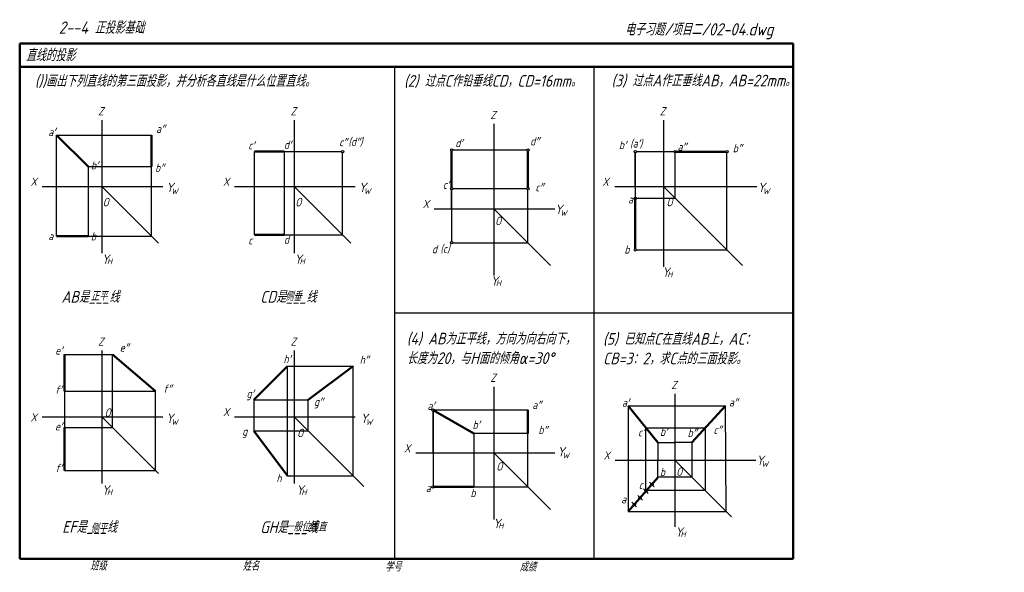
# Model space of a CAD drawing. Header units: millimetres. Extents: x 79 to 499, y 66 to 302.
import ezdxf

# ---------------------------------------------------------------- set-up
doc = ezdxf.new("R2010")
doc.units = ezdxf.units.MM
doc.header["$LTSCALE"] = 0.7
doc.header["$PDMODE"] = 35
doc.header["$PDSIZE"] = -1
for name, color, linetype, lineweight in [('文字层', 227, 'Continuous', 20), ('答案层', 1, 'Continuous', 25), ('粗实线层', 7, 'Continuous', 50)]:
    doc.layers.add(name, color=color, linetype=linetype, lineweight=lineweight)
doc.layers.add('细实线层', color=7, linetype='Continuous')
doc.styles.add('工程字体（斜）', font='gbeitc.shx', dxfattribs={"bigfont": 'gbcbig.shx'})
doc.styles.add('工程斜体', font='gbeitc.shx', dxfattribs={"bigfont": 'gbcbig.shx'})

msp = doc.modelspace()

# ---------------------------------------------------------------- linework, layer by layer
at = {"layer": '答案层'}
for p, q in [((94.68, 252.88), (135.19, 252.88)), ((191.73, 245.92), (216.2, 245.92)), ((216.7, 210.36), (216.7, 245.42)), ((295.25, 246.56), (263.72, 246.56)), ((380.67, 203.94), (380.67, 245.29)), ((108.08, 239.48), (135.19, 239.48)), ((135.19, 209.76), (135.19, 239.48)), ((263.72, 230.06), (295.25, 230.06)), ((295.75, 206.96), (295.75, 229.56)), ((191.73, 210.36), (216.7, 210.36)), ((108.08, 209.76), (135.19, 209.76)), ((263.72, 206.96), (295.75, 206.96)), ((342.06, 203.94), (380.67, 203.94)), ((98.08, 159.28), (118.54, 159.28)), ((118.54, 128.04), (118.54, 159.28)), ((193.12, 154.3), (221.19, 154.3)), ((221.19, 107.5), (221.19, 154.3)), ((98.08, 143.6), (136.8, 143.6)), ((136.8, 109.78), (136.8, 143.6)), ((178.75, 139.93), (202, 139.93)), ((202, 126.7), (202, 139.93)), ((255.81, 135.57), (295.75, 135.57)), ((98.08, 128.04), (118.54, 128.04)), ((178.75, 126.7), (202, 126.7)), ((346.14, 100.92), (346.14, 127.9)), ((346.14, 127.9), (371.47, 127.9)), ((371.47, 127.9), (371.47, 101.11)), ((295.75, 125.51), (272.63, 125.51)), ((272.63, 125.51), (272.63, 102.71)), ((295.75, 102.71), (295.75, 125.51)), ((98.08, 109.78), (136.8, 109.78)), ((193.12, 107.5), (221.19, 107.5)), ((255.31, 102.71), (295.75, 102.71)), ((371.47, 101.11), (346.14, 101.11))]:
    msp.add_line(p, q, dxfattribs=at)
at = {"layer": '答案层', "lineweight": 50}
for p, q in [((135.19, 239.48), (135.19, 252.88)), ((263.22, 230.56), (263.22, 246.06)), ((295.75, 230.56), (295.75, 246.06)), ((358.67, 245.79), (380.17, 245.79)), ((341.56, 225.94), (341.56, 204.44)), ((118.54, 159.28), (136.8, 143.6)), ((202, 139.93), (221.19, 154.3)), ((255.31, 135.51), (272.63, 125.51)), ((295.75, 135.57), (295.75, 125.51)), ((255.81, 102.71), (272.63, 102.71))]:
    msp.add_line(p, q, dxfattribs=at)
at = {"layer": '答案层', "ltscale": 0.5}
for centre in [(216.7, 245.92), (263.22, 246.56), (295.75, 246.56), (380.67, 245.79), (295.75, 230.06), (341.56, 203.94)]:
    msp.add_circle(centre, 0.5, dxfattribs=at)
at = {"layer": '答案层'}
for p in [(346.14, 100.92), (348.65, 103.8), (343.63, 98.04), (341.12, 95.16)]:
    msp.add_point(p, dxfattribs=at)
at = {"layer": '粗实线层', "color": 7, "ltscale": 0.5}
for p, q in [((408.91, 292.03), (78.91, 292.03)), ((78.91, 292.03), (78.91, 282.03)), ((408.91, 282.03), (408.91, 292.03)), ((78.91, 282.03), (78.91, 72.03)), ((238.88, 282.03), (78.91, 282.03)), ((408.91, 282.03), (238.88, 282.03)), ((408.91, 72.03), (408.91, 282.03)), ((108.08, 239.48), (94.68, 252.88)), ((191.73, 245.92), (179.08, 245.92)), ((191.73, 210.36), (179.08, 210.36)), ((108.08, 209.76), (94.68, 209.76)), ((98.08, 159.28), (98.08, 143.6)), ((193.12, 154.3), (178.75, 139.93)), ((351.15, 121.63), (338.62, 137.31)), ((380.11, 137.31), (365.71, 121.63)), ((98.08, 128.04), (98.08, 109.78)), ((178.75, 126.7), (193.12, 107.5)), ((351.15, 106.68), (338.62, 92.28)), ((78.91, 72.03), (408.91, 72.03))]:
    msp.add_line(p, q, dxfattribs=at)
at = {"layer": '细实线层', "color": 7, "ltscale": 0.5}
for p, q in [((238.88, 282.03), (238.88, 72.03)), ((113.91, 259.29), (113.91, 202.55)), ((196.03, 259.29), (196.03, 202.55)), ((281.22, 257.7), (281.22, 193)), ((353.58, 259.29), (353.58, 196.68)), ((94.68, 209.76), (94.68, 252.88)), ((179.08, 210.36), (179.08, 245.92)), ((191.73, 245.92), (191.73, 210.36)), ((341.56, 231.04), (341.56, 245.29)), ((341.56, 245.29), (341.56, 226.44)), ((358.17, 245.79), (342.06, 245.79)), ((358.67, 225.94), (358.67, 245.29)), ((108.08, 239.48), (108.08, 209.76)), ((88.49, 231.04), (139.99, 231.04)), ((113.91, 231.04), (138.09, 206.85)), ((170.61, 231.04), (222.11, 231.04)), ((196.03, 231.04), (220.21, 206.85)), ((263.22, 221.48), (263.22, 229.56)), ((263.22, 229.56), (263.22, 207.46)), ((332.9, 231.04), (393.39, 231.04)), ((353.58, 231.04), (387.36, 197.26)), ((342.06, 225.94), (358.67, 225.94)), ((255.81, 221.48), (307.31, 221.48)), ((281.22, 221.48), (305.41, 197.3)), ((113.91, 160.93), (113.91, 104.18)), ((196.03, 160.93), (196.03, 104.18)), ((193.12, 107.5), (193.12, 154.3)), ((98.08, 143.6), (98.08, 128.04)), ((281.22, 145.49), (281.22, 88.74)), ((178.75, 139.93), (178.75, 126.7)), ((358.43, 142.41), (358.43, 85.67)), ((255.31, 117.23), (255.31, 135.01)), ((255.31, 135.01), (255.31, 103.21)), ((338.62, 137.31), (380.11, 137.31)), ((338.62, 137.31), (338.62, 92.28)), ((88.49, 132.67), (139.99, 132.67)), ((113.91, 132.67), (138.09, 108.49)), ((170.61, 132.67), (222.11, 132.67)), ((196.03, 132.67), (225.8, 102.9)), ((351.15, 121.63), (358.43, 121.63)), ((351.15, 121.63), (351.15, 114.15)), ((365.71, 121.63), (358.43, 121.63)), ((365.71, 121.63), (365.71, 106.87)), ((247.9, 117.23), (307.31, 117.23)), ((281.22, 117.23), (305.41, 93.04)), ((333.02, 114.15), (393.08, 114.15)), ((351.15, 106.68), (351.15, 114.15)), ((358.43, 114.15), (382.62, 89.97)), ((365.71, 106.87), (351.15, 106.87))]:
    msp.add_line(p, q, dxfattribs=at)
at = {"layer": '细实线层', "color": 7}
for p, q in [((323.89, 282.03), (323.89, 72.03)), ((238.88, 177.03), (408.91, 177.03)), ((380.31, 92.28), (380.11, 137.31)), ((338.62, 92.28), (380.31, 92.28))]:
    msp.add_line(p, q, dxfattribs=at)
at = {"layer": '细实线层', "color": 7, "ltscale": 0.5}
for centre in [(341.56, 245.79), (358.67, 245.79), (263.22, 230.06), (341.56, 225.94), (263.22, 206.96), (255.31, 135.51), (255.31, 102.71)]:
    msp.add_circle(centre, 0.5, dxfattribs=at)

# ---------------------------------------------------------------- texts
at = {"layer": '文字层', "color": 7, "style": '工程字体（斜）'}
for s, p in [('班级', (108.94, 67.06)), ('姓名', (174.03, 67.04)), ('学号', (234.8, 66.66)), ('成绩', (292.23, 66.66))]:
    msp.add_text(s, height=3.5, dxfattribs=at).set_placement(p)
at = {"layer": '答案层', "char_height": 3.5, "attachment_point": 1, "style": '工程斜体'}
for s, insert, width in [('a″', (137.12, 257.36), 3.4408), ('(d″)', (219.13, 251.85), 3.4408), ('d″', (296.72, 252.05), 3.4408), ('c″', (215.19, 251.69), 3.4408), ('d′', (264.78, 251.29), 3.4408), ('b′', (334.59, 250.45), 3.4408), ('(a′)', (339.38, 251.12), 3.4408), ('b″', (383.19, 249.1), 3.4408), ('b″', (136.68, 240.76), 3.4408), ('c″', (298.94, 232.41), 3.4408), ('d', (254.81, 206), 3.4408), ('(c)', (258.38, 206.19), 3.4408), ('b', (336.94, 205.82), 3.4408), ('正平', (109.26, 185.73), 9.6503), ('侧垂', (192.2, 185.73), 11.4245), ('h″', (223.98, 158.78), 3.3062), ('f″', (140.17, 146.39), 3.4408), ('g″', (204.48, 140.81), 3.4408), ('a″', (297.66, 139.48), 3.4408), ('b′', (272.13, 131.02), 3.4408), ('b″', (300.24, 128.79), 3.4408), ('c′', (342.76, 127.81), 3.4408), ('c″', (374.93, 128.8), 3.4408), ('b', (271.24, 101.88), 3.4408), ('c', (343.06, 105.28), 3.4408), ('侧平', (109.14, 86.61), 11.868), ('一般位置直', (192.19, 87.27), 24.5088)]:
    msp.add_mtext(s, dxfattribs=dict(at, insert=insert, width=width))
at = {"layer": '答案层', "insert": (121.58, 163.95), "char_height": 3.5, "attachment_point": 1, "style": '工程斜体'}
msp.add_mtext('e″', dxfattribs=at)
at = {"layer": '细实线层', "color": 7, "ltscale": 0.5}
for s, height, style, p in [('    2--4 正投影基础  ', 5.25, '工程字体（斜）', (84.19, 296.2)), ('电子习题/项目二/02-04.dwg', 5.25, '工程字体（斜）', (337.14, 295.46)), ('直线的投影', 5.25, '工程字体（斜）', (81.5, 284.46)), ('())画出下列直线的第三面投影，并分析各直线是什么位置直线。', 5, '工程斜体', (85.39, 273.57)), ('(2) 过点C作铅垂线CD，CD=16mm。', 5, '工程斜体', (242.92, 273.57)), ('Y', 4.03, '工程斜体', (141.36, 228.58)), ('Y', 4.03, '工程斜体', (223.56, 228.58)), ('Y', 4.03, '工程斜体', (393.81, 228.58)), ('W', 2.42, '工程斜体', (143.58, 227.79)), ('W', 2.42, '工程斜体', (225.79, 227.79)), ('W', 2.42, '工程斜体', (396.04, 227.79)), ('O', 3.6, '工程斜体', (114.29, 222.51)), ('O', 3.6, '工程斜体', (196.49, 222.51)), ('Y', 4.03, '工程斜体', (307.3, 219.25)), ('O', 3.6, '工程斜体', (354.87, 222.51)), ('W', 2.42, '工程斜体', (309.53, 218.46)), ('O', 3.6, '工程斜体', (281.76, 214.51)), ('Y', 4.03, '工程斜体', (113.92, 197.95)), ('Y', 4.03, '工程斜体', (196.12, 197.95)), ('H', 2.42, '工程斜体', (116.15, 197.81)), ('H', 2.42, '工程斜体', (198.35, 197.81)), ('Y', 4.03, '工程斜体', (353.01, 192.39)), ('H', 2.42, '工程斜体', (355.24, 192.25)), ('Y', 4.03, '工程斜体', (279.86, 188.61)), ('H', 2.42, '工程斜体', (282.09, 188.47)), ('O', 3.6, '工程斜体', (115.1, 132.67)), ('Y', 4.03, '工程斜体', (141.36, 130.02)), ('W', 2.42, '工程斜体', (143.58, 129.23)), ('Y', 4.03, '工程斜体', (224.32, 130.02)), ('W', 2.42, '工程斜体', (226.55, 129.23)), ('O', 3.6, '工程斜体', (197.25, 123.95)), ('Y', 4.03, '工程斜体', (308.32, 115.72)), ('W', 2.42, '工程斜体', (310.55, 114.94)), ('Y', 4.03, '工程斜体', (393.24, 112.09)), ('W', 2.42, '工程斜体', (395.47, 111.3)), ('O', 3.6, '工程斜体', (282.27, 109.66)), ('O', 3.6, '工程斜体', (359.01, 107.47)), ('Y', 4.03, '工程斜体', (113.92, 99.38)), ('H', 2.42, '工程斜体', (116.15, 99.24)), ('Y', 4.03, '工程斜体', (196.88, 99.38)), ('H', 2.42, '工程斜体', (199.11, 99.24)), ('Y', 4.03, '工程斜体', (280.88, 85.09)), ('H', 2.42, '工程斜体', (283.11, 84.95)), ('Y', 4.03, '工程斜体', (358.64, 81.45)), ('H', 2.42, '工程斜体', (360.87, 81.31))]:
    msp.add_text(s, height=height, dxfattribs=dict(at, style=style)).set_placement(p)
at = {"layer": '细实线层', "color": 7, "attachment_point": 1, "style": '工程斜体'}
for s, insert, char_height, width in [('{\\H1.429x;(3) 过点A作正垂线AB，AB=22mm。}', (331.43, 278.73), 3.5, 144.4383), ('Z', (112.38, 264.86), 3.5, 3.4408), ('Z', (194.5, 264.86), 3.5, 3.4408), ('Z', (352.05, 264.86), 3.5, 3.4408), ('Z', (279.7, 263.27), 3.5, 3.4408), ('a′', (91.13, 256.04), 3.5, 3.4408), ('c′', (176.42, 250.29), 3.5, 3.4408), ('d′', (191.64, 250.57), 3.5, 3.4408), ('a″', (359.61, 249.7), 3.5, 3.4408), ('b′', (109.29, 241.76), 3.5, 3.4408), ('X', (83.54, 234.79), 3.5, 3.4408), ('X', (165.65, 234.79), 3.5, 3.4408), ('c′', (259.44, 233.45), 3.5, 3.4408), ('X', (327.53, 234.79), 3.5, 3.4408), ('X', (250.85, 225.24), 3.5, 3.4408), ('a', (338.47, 227.23), 3.5, 3.4408), ('a', (91.13, 211.57), 3.5, 3.4408), ('b', (109.29, 211.48), 3.5, 3.4408), ('d', (191.64, 210.06), 3.5, 3.4408), ('c', (176.42, 209.77), 3.5, 3.4408), ('AB是___线', (96.72, 186.37), 5, 48.8406), (' CD是___线', (178.84, 186.37), 5, 48.8406), ('{\\H1.429x;(4) AB为正平线，方向为向右向下，\\P长度为20，与H面的倾角α=30°}', (244.07, 168.53), 3.5, 76.6429), ('{\\H1.429x;(5) 已知点C在直线AB上，AC：CB=3：2，求C点的三面投影。}', (327.83, 168.4), 3.5, 79.9175), ('Z', (112.38, 166.5), 3.5, 3.4408), ('Z', (194.5, 166.5), 3.5, 3.4408), ('e′', (94.06, 162.7), 3.5, 3.4408), ('h′', (191.46, 159.1), 3.5, 3.4408), ('Z', (279.7, 151.05), 3.5, 3.4408), ('Z', (356.91, 147.98), 3.5, 3.4408), ('f′', (94.02, 145.98), 3.5, 3.4408), ('g′', (175.68, 144.29), 3.5, 3.4408), ('a′', (252.9, 139.07), 3.5, 3.4408), ('a′', (335.92, 140.47), 3.5, 3.4408), ('a″', (381.58, 140.6), 3.5, 3.4408), ('X', (165.65, 136.42), 3.5, 3.4408), ('X', (83.54, 134.13), 3.5, 3.4408), ('e′', (94, 130.3), 3.5, 3.4408), ('g', (173.83, 128.15), 3.5, 3.4408), ('b′', (352.13, 127.97), 3.5, 3.4408), ('b″', (363.9, 127.52), 3.5, 3.4408), ('X', (242.94, 120.98), 3.5, 3.4408), ('X', (328.06, 117.91), 3.5, 3.4408), ('f′', (94.15, 112.57), 3.5, 3.4408), ('b', (352.08, 110.8), 3.5, 3.4408), ('h', (188.44, 108.23), 3.5, 3.4408), ('a', (252.21, 103.99), 3.5, 3.4408), ('a', (335.59, 99.19), 3.5, 3.4408), ('EF是___线', (97.05, 88.12), 5, 48.8406), (' GH是___线', (178.84, 88), 5, 48.8406)]:
    msp.add_mtext(s, dxfattribs=dict(at, insert=insert, char_height=char_height, width=width))

doc.saveas('drawing.dxf')
